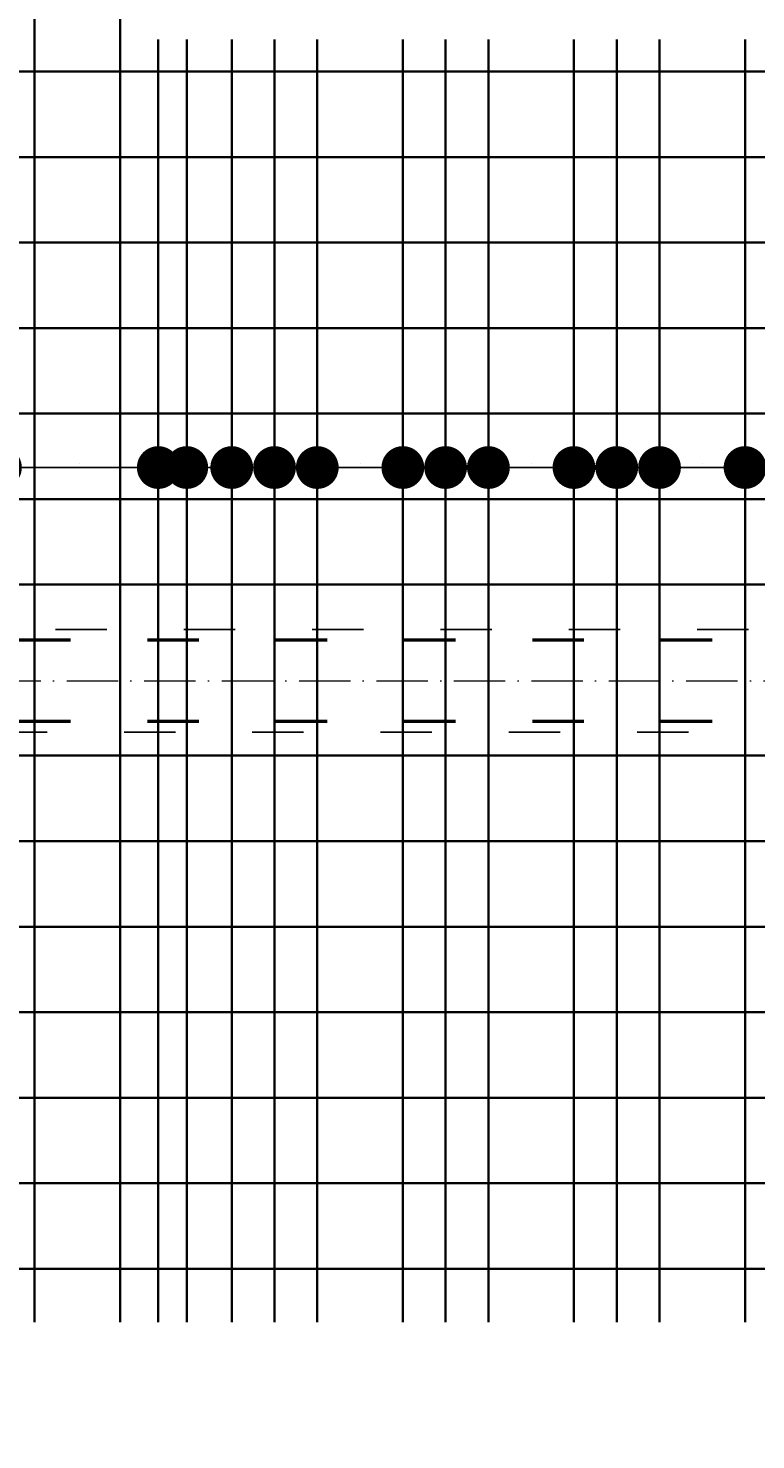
# Model space of a CAD drawing. Header units: millimetres. Extents: x 295948 to 312016, y 6878 to 18016.
# Tile 238 of 252: x 310448 to 310618, y 14522 to 14852. Entities that reach past the tile are written whole.
import ezdxf

# ---------------------------------------------------------------- set-up
doc = ezdxf.new("R2010")
doc.units = ezdxf.units.MM
doc.linetypes.add('ACAD_ISO03W100', pattern=[30, 12, -18])
doc.linetypes.add('ACAD_ISO10W100', pattern=[18, 12, -3, 0, -3])
for name, color, linetype, lineweight in [('konstrukcja wymiary', 1, 'Continuous', 13), ('osie', 5, 'ACAD_ISO10W100', 13), ('zbrojenie', 4, 'Continuous', 50), ('zbrojenie płyty', 141, 'Continuous', 35)]:
    doc.layers.add(name, color=color, linetype=linetype, lineweight=lineweight)
doc.layers.add('przerywane', color=6, linetype='ACAD_ISO03W100')
doc.styles.add('KONSTRUKCJA', font='romand.shx', dxfattribs={"oblique": 10})
doc.styles.get("Standard").update_dxf_attribs({"font": 'romand.shx', "oblique": 10})
doc.dimstyles.new('150', dxfattribs={"dimtxt": 10, "dimasz": 7, "dimexe": 1.25, "dimexo": 0.625, "dimgap": 3, "dimtad": 1, "dimdec": 0, "dimrnd": 0.5, "dimtxsty": 'KONSTRUKCJA', "dimblk": 'ARCHTICK', "dimcen": 2.5, "dimadec": 0, "dimazin": 0, "dimtfac": 1, "dimtdec": 0, "dimtix": 1, "dimtmove": 0, "dimatfit": 3, "dimfxl": 4, "dimfxlon": 1, "dimarcsym": 0})
doc.dimstyles.new('kropki', dxfattribs={"dimtxt": 0.001, "dimasz": 10, "dimexe": 1.25, "dimexo": 0.625, "dimgap": 1, "dimtad": 1, "dimtxsty": 'Standard', "dimblk": 'DOT', "dimcen": 2.5, "dimadec": 0, "dimazin": 0, "dimtfac": 1, "dimtmove": 0, "dimatfit": 3, "dimfxl": 1, "dimfxlon": 1, "dimarcsym": 0})

# ---------------------------------------------------------------- blocks, each defined once
blk = doc.blocks.new('_ArchTick')
at = {"color": 0, "linetype": 'ByBlock', "lineweight": 13, "const_width": 0.15}
blk.add_lwpolyline([(-0.5, -0.5), (0.5, 0.5)], dxfattribs=at)
blk = doc.blocks.new('*D916')
at = {"layer": 'Defpoints', "color": 0, "transparency": 16777216}
for p in [(310572.63, 15501.22), (309884.63, 14520.22), (310572.63, 14393.22)]:
    blk.add_point(p, dxfattribs=at)
at = {"layer": 'konstrukcja wymiary', "color": 0, "lineweight": -2, "transparency": 16777216}
for p, q in [((309884.63, 15497.22), (309884.63, 15502.47)), ((309884.63, 15501.22), (310572.63, 15501.22)), ((310572.63, 15497.22), (310572.63, 15502.47))]:
    blk.add_line(p, q, dxfattribs=at)
at = {"layer": 'konstrukcja wymiary', "color": 0, "lineweight": -2, "transparency": 16777216, "xscale": 7, "yscale": 7, "zscale": 7, "rotation": 180}
blk.add_blockref('_ArchTick', (309884.63, 15501.22), dxfattribs=at)
at = {"layer": 'konstrukcja wymiary', "color": 0, "lineweight": -2, "transparency": 16777216, "xscale": 7, "yscale": 7, "zscale": 7}
blk.add_blockref('_ArchTick', (310572.63, 15501.22), dxfattribs=at)
at = {"layer": 'konstrukcja wymiary', "color": 0, "transparency": 16777216, "insert": (310228.63, 15509.22), "char_height": 10, "attachment_point": 5, "style": 'KONSTRUKCJA'}
blk.add_mtext('688', dxfattribs=at)
blk = doc.blocks.new('*D917')
at = {"layer": 'Defpoints', "color": 0, "transparency": 16777216}
for p in [(310736.63, 15501.22), (310572.63, 14393.22), (310736.63, 14393.22)]:
    blk.add_point(p, dxfattribs=at)
at = {"layer": 'konstrukcja wymiary', "color": 0, "lineweight": -2, "transparency": 16777216}
for p, q in [((310572.63, 15497.22), (310572.63, 15502.47)), ((310572.63, 15501.22), (310736.63, 15501.22)), ((310736.63, 15497.22), (310736.63, 15502.47))]:
    blk.add_line(p, q, dxfattribs=at)
at = {"layer": 'konstrukcja wymiary', "color": 0, "lineweight": -2, "transparency": 16777216, "xscale": 7, "yscale": 7, "zscale": 7, "rotation": 180}
blk.add_blockref('_ArchTick', (310572.63, 15501.22), dxfattribs=at)
at = {"layer": 'konstrukcja wymiary', "color": 0, "lineweight": -2, "transparency": 16777216, "xscale": 7, "yscale": 7, "zscale": 7}
blk.add_blockref('_ArchTick', (310736.63, 15501.22), dxfattribs=at)
at = {"layer": 'konstrukcja wymiary', "color": 0, "transparency": 16777216, "insert": (310654.63, 15509.22), "char_height": 10, "attachment_point": 5, "style": 'KONSTRUKCJA'}
blk.add_mtext('164', dxfattribs=at)
blk = doc.blocks.new('_Dot')
at = {"color": 0, "linetype": 'ByBlock', "lineweight": -2}
blk.add_line((-0.5, 0), (-1, 0), dxfattribs=at)
at = {"color": 0, "linetype": 'ByBlock', "const_width": 0.5}
blk.add_lwpolyline([(-0.25, 0, 1), (0.25, 0, 1)], format="xyb", close=True, dxfattribs=at)
blk = doc.blocks.new('*D1333')
at = {"layer": 'Defpoints', "color": 0, "transparency": 16777216}
for p in [(310478.65, 14749.11), (310441.74, 14721.72), (310478.65, 14721.72)]:
    blk.add_point(p, dxfattribs=at)
at = {"layer": 'konstrukcja wymiary', "color": 0, "lineweight": -2, "transparency": 16777216}
for p, q in [((310441.74, 14748.11), (310441.74, 14750.36)), ((310478.65, 14748.11), (310478.65, 14750.36)), ((310451.74, 14749.11), (310468.65, 14749.11))]:
    blk.add_line(p, q, dxfattribs=at)
at = {"layer": 'konstrukcja wymiary', "color": 0, "lineweight": -2, "transparency": 16777216, "xscale": 10, "yscale": 10, "zscale": 10, "rotation": 180}
blk.add_blockref('_Dot', (310441.74, 14749.11), dxfattribs=at)
at = {"layer": 'konstrukcja wymiary', "color": 0, "lineweight": -2, "transparency": 16777216, "xscale": 10, "yscale": 10, "zscale": 10}
blk.add_blockref('_Dot', (310478.65, 14749.11), dxfattribs=at)
at = {"layer": 'konstrukcja wymiary', "color": 0, "transparency": 16777216, "insert": (310460.2, 14750.11), "char_height": 0.001, "attachment_point": 5}
blk.add_mtext('36,91', dxfattribs=at)
blk = doc.blocks.new('*D1334')
at = {"layer": 'Defpoints', "color": 0, "transparency": 16777216}
for p in [(310485.3, 14749.11), (310478.65, 14721.72), (310485.3, 14721.72)]:
    blk.add_point(p, dxfattribs=at)
at = {"layer": 'konstrukcja wymiary', "color": 0, "lineweight": -2, "transparency": 16777216}
for p, q in [((310478.65, 14748.11), (310478.65, 14750.36)), ((310485.3, 14748.11), (310485.3, 14750.36)), ((310468.65, 14749.11), (310458.65, 14749.11)), ((310478.65, 14749.11), (310485.3, 14749.11)), ((310495.3, 14749.11), (310505.3, 14749.11))]:
    blk.add_line(p, q, dxfattribs=at)
at = {"layer": 'konstrukcja wymiary', "color": 0, "lineweight": -2, "transparency": 16777216, "xscale": 10, "yscale": 10, "zscale": 10}
blk.add_blockref('_Dot', (310478.65, 14749.11), dxfattribs=at)
at = {"layer": 'konstrukcja wymiary', "color": 0, "lineweight": -2, "transparency": 16777216, "xscale": 10, "yscale": 10, "zscale": 10, "rotation": 180}
blk.add_blockref('_Dot', (310485.3, 14749.11), dxfattribs=at)
at = {"layer": 'konstrukcja wymiary', "color": 0, "transparency": 16777216, "insert": (310481.98, 14750.11), "char_height": 0.001, "attachment_point": 5}
blk.add_mtext('6,65', dxfattribs=at)
blk = doc.blocks.new('*D1335')
at = {"layer": 'Defpoints', "color": 0, "transparency": 16777216}
for p in [(310495.82, 14749.11), (310485.3, 14721.72), (310495.82, 14721.72)]:
    blk.add_point(p, dxfattribs=at)
at = {"layer": 'konstrukcja wymiary', "color": 0, "lineweight": -2, "transparency": 16777216}
for p, q in [((310485.3, 14748.11), (310485.3, 14750.36)), ((310495.82, 14748.11), (310495.82, 14750.36)), ((310475.3, 14749.11), (310465.3, 14749.11)), ((310485.3, 14749.11), (310495.82, 14749.11)), ((310505.82, 14749.11), (310515.82, 14749.11))]:
    blk.add_line(p, q, dxfattribs=at)
at = {"layer": 'konstrukcja wymiary', "color": 0, "lineweight": -2, "transparency": 16777216, "xscale": 10, "yscale": 10, "zscale": 10}
blk.add_blockref('_Dot', (310485.3, 14749.11), dxfattribs=at)
at = {"layer": 'konstrukcja wymiary', "color": 0, "lineweight": -2, "transparency": 16777216, "xscale": 10, "yscale": 10, "zscale": 10, "rotation": 180}
blk.add_blockref('_Dot', (310495.82, 14749.11), dxfattribs=at)
at = {"layer": 'konstrukcja wymiary', "color": 0, "transparency": 16777216, "insert": (310490.56, 14750.11), "char_height": 0.001, "attachment_point": 5}
blk.add_mtext('10,52', dxfattribs=at)
blk = doc.blocks.new('*D1343')
at = {"layer": 'Defpoints', "color": 0, "transparency": 16777216}
for p in [(310505.82, 14749.11), (310495.82, 14721.72), (310505.82, 14721.72)]:
    blk.add_point(p, dxfattribs=at)
at = {"layer": 'konstrukcja wymiary', "color": 0, "lineweight": -2, "transparency": 16777216}
for p, q in [((310495.82, 14748.11), (310495.82, 14750.36)), ((310505.82, 14748.11), (310505.82, 14750.36)), ((310485.82, 14749.11), (310475.82, 14749.11)), ((310495.82, 14749.11), (310505.82, 14749.11)), ((310515.82, 14749.11), (310525.82, 14749.11))]:
    blk.add_line(p, q, dxfattribs=at)
at = {"layer": 'konstrukcja wymiary', "color": 0, "lineweight": -2, "transparency": 16777216, "xscale": 10, "yscale": 10, "zscale": 10}
blk.add_blockref('_Dot', (310495.82, 14749.11), dxfattribs=at)
at = {"layer": 'konstrukcja wymiary', "color": 0, "lineweight": -2, "transparency": 16777216, "xscale": 10, "yscale": 10, "zscale": 10, "rotation": 180}
blk.add_blockref('_Dot', (310505.82, 14749.11), dxfattribs=at)
at = {"layer": 'konstrukcja wymiary', "color": 0, "transparency": 16777216, "insert": (310500.82, 14750.11), "char_height": 0.001, "attachment_point": 5}
blk.add_mtext('10', dxfattribs=at)
blk = doc.blocks.new('*D1344')
at = {"layer": 'Defpoints', "color": 0, "transparency": 16777216}
for p in [(310515.82, 14749.11), (310505.82, 14721.72), (310515.82, 14721.72)]:
    blk.add_point(p, dxfattribs=at)
at = {"layer": 'konstrukcja wymiary', "color": 0, "lineweight": -2, "transparency": 16777216}
for p, q in [((310505.82, 14748.11), (310505.82, 14750.36)), ((310515.82, 14748.11), (310515.82, 14750.36)), ((310495.82, 14749.11), (310485.82, 14749.11)), ((310505.82, 14749.11), (310515.82, 14749.11)), ((310525.82, 14749.11), (310535.82, 14749.11))]:
    blk.add_line(p, q, dxfattribs=at)
at = {"layer": 'konstrukcja wymiary', "color": 0, "lineweight": -2, "transparency": 16777216, "xscale": 10, "yscale": 10, "zscale": 10}
blk.add_blockref('_Dot', (310505.82, 14749.11), dxfattribs=at)
at = {"layer": 'konstrukcja wymiary', "color": 0, "lineweight": -2, "transparency": 16777216, "xscale": 10, "yscale": 10, "zscale": 10, "rotation": 180}
blk.add_blockref('_Dot', (310515.82, 14749.11), dxfattribs=at)
at = {"layer": 'konstrukcja wymiary', "color": 0, "transparency": 16777216, "insert": (310510.82, 14750.11), "char_height": 0.001, "attachment_point": 5}
blk.add_mtext('10', dxfattribs=at)
blk = doc.blocks.new('*D1345')
at = {"layer": 'Defpoints', "color": 0, "transparency": 16777216}
for p in [(310535.82, 14749.11), (310515.82, 14721.72), (310535.82, 14721.72)]:
    blk.add_point(p, dxfattribs=at)
at = {"layer": 'konstrukcja wymiary', "color": 0, "lineweight": -2, "transparency": 16777216}
for p, q in [((310515.82, 14748.11), (310515.82, 14750.36)), ((310535.82, 14748.11), (310535.82, 14750.36)), ((310505.82, 14749.11), (310495.82, 14749.11)), ((310515.82, 14749.11), (310535.82, 14749.11)), ((310545.82, 14749.11), (310555.82, 14749.11))]:
    blk.add_line(p, q, dxfattribs=at)
at = {"layer": 'konstrukcja wymiary', "color": 0, "lineweight": -2, "transparency": 16777216, "xscale": 10, "yscale": 10, "zscale": 10}
blk.add_blockref('_Dot', (310515.82, 14749.11), dxfattribs=at)
at = {"layer": 'konstrukcja wymiary', "color": 0, "lineweight": -2, "transparency": 16777216, "xscale": 10, "yscale": 10, "zscale": 10, "rotation": 180}
blk.add_blockref('_Dot', (310535.82, 14749.11), dxfattribs=at)
at = {"layer": 'konstrukcja wymiary', "color": 0, "transparency": 16777216, "insert": (310525.82, 14750.11), "char_height": 0.001, "attachment_point": 5}
blk.add_mtext('20', dxfattribs=at)
blk = doc.blocks.new('*D1346')
at = {"layer": 'Defpoints', "color": 0, "transparency": 16777216}
for p in [(310545.82, 14749.11), (310535.82, 14721.72), (310545.82, 14721.72)]:
    blk.add_point(p, dxfattribs=at)
at = {"layer": 'konstrukcja wymiary', "color": 0, "lineweight": -2, "transparency": 16777216}
for p, q in [((310535.82, 14748.11), (310535.82, 14750.36)), ((310545.82, 14748.11), (310545.82, 14750.36)), ((310525.82, 14749.11), (310515.82, 14749.11)), ((310535.82, 14749.11), (310545.82, 14749.11)), ((310555.82, 14749.11), (310565.82, 14749.11))]:
    blk.add_line(p, q, dxfattribs=at)
at = {"layer": 'konstrukcja wymiary', "color": 0, "lineweight": -2, "transparency": 16777216, "xscale": 10, "yscale": 10, "zscale": 10}
blk.add_blockref('_Dot', (310535.82, 14749.11), dxfattribs=at)
at = {"layer": 'konstrukcja wymiary', "color": 0, "lineweight": -2, "transparency": 16777216, "xscale": 10, "yscale": 10, "zscale": 10, "rotation": 180}
blk.add_blockref('_Dot', (310545.82, 14749.11), dxfattribs=at)
at = {"layer": 'konstrukcja wymiary', "color": 0, "transparency": 16777216, "insert": (310540.82, 14750.11), "char_height": 0.001, "attachment_point": 5}
blk.add_mtext('10', dxfattribs=at)
blk = doc.blocks.new('*D1347')
at = {"layer": 'Defpoints', "color": 0, "transparency": 16777216}
for p in [(310555.82, 14749.11), (310545.82, 14721.72), (310555.82, 14721.72)]:
    blk.add_point(p, dxfattribs=at)
at = {"layer": 'konstrukcja wymiary', "color": 0, "lineweight": -2, "transparency": 16777216}
for p, q in [((310545.82, 14748.11), (310545.82, 14750.36)), ((310555.82, 14748.11), (310555.82, 14750.36)), ((310535.82, 14749.11), (310525.82, 14749.11)), ((310545.82, 14749.11), (310555.82, 14749.11)), ((310565.82, 14749.11), (310575.82, 14749.11))]:
    blk.add_line(p, q, dxfattribs=at)
at = {"layer": 'konstrukcja wymiary', "color": 0, "lineweight": -2, "transparency": 16777216, "xscale": 10, "yscale": 10, "zscale": 10}
blk.add_blockref('_Dot', (310545.82, 14749.11), dxfattribs=at)
at = {"layer": 'konstrukcja wymiary', "color": 0, "lineweight": -2, "transparency": 16777216, "xscale": 10, "yscale": 10, "zscale": 10, "rotation": 180}
blk.add_blockref('_Dot', (310555.82, 14749.11), dxfattribs=at)
at = {"layer": 'konstrukcja wymiary', "color": 0, "transparency": 16777216, "insert": (310550.82, 14750.11), "char_height": 0.001, "attachment_point": 5}
blk.add_mtext('10', dxfattribs=at)
blk = doc.blocks.new('*D1348')
at = {"layer": 'Defpoints', "color": 0, "transparency": 16777216}
for p in [(310575.82, 14749.11), (310555.82, 14721.72), (310575.82, 14721.72)]:
    blk.add_point(p, dxfattribs=at)
at = {"layer": 'konstrukcja wymiary', "color": 0, "lineweight": -2, "transparency": 16777216}
for p, q in [((310555.82, 14748.11), (310555.82, 14750.36)), ((310575.82, 14748.11), (310575.82, 14750.36)), ((310545.82, 14749.11), (310535.82, 14749.11)), ((310555.82, 14749.11), (310575.82, 14749.11)), ((310585.82, 14749.11), (310595.82, 14749.11))]:
    blk.add_line(p, q, dxfattribs=at)
at = {"layer": 'konstrukcja wymiary', "color": 0, "lineweight": -2, "transparency": 16777216, "xscale": 10, "yscale": 10, "zscale": 10}
blk.add_blockref('_Dot', (310555.82, 14749.11), dxfattribs=at)
at = {"layer": 'konstrukcja wymiary', "color": 0, "lineweight": -2, "transparency": 16777216, "xscale": 10, "yscale": 10, "zscale": 10, "rotation": 180}
blk.add_blockref('_Dot', (310575.82, 14749.11), dxfattribs=at)
at = {"layer": 'konstrukcja wymiary', "color": 0, "transparency": 16777216, "insert": (310565.82, 14750.11), "char_height": 0.001, "attachment_point": 5}
blk.add_mtext('20', dxfattribs=at)
blk = doc.blocks.new('*D1306')
at = {"layer": 'Defpoints', "color": 0, "transparency": 16777216}
for p in [(310585.82, 14749.11), (310575.82, 14721.72), (310585.82, 14721.72)]:
    blk.add_point(p, dxfattribs=at)
at = {"layer": 'konstrukcja wymiary', "color": 0, "lineweight": -2, "transparency": 16777216}
for p, q in [((310575.82, 14748.11), (310575.82, 14750.36)), ((310585.82, 14748.11), (310585.82, 14750.36)), ((310565.82, 14749.11), (310555.82, 14749.11)), ((310575.82, 14749.11), (310585.82, 14749.11)), ((310595.82, 14749.11), (310605.82, 14749.11))]:
    blk.add_line(p, q, dxfattribs=at)
at = {"layer": 'konstrukcja wymiary', "color": 0, "lineweight": -2, "transparency": 16777216, "xscale": 10, "yscale": 10, "zscale": 10}
blk.add_blockref('_Dot', (310575.82, 14749.11), dxfattribs=at)
at = {"layer": 'konstrukcja wymiary', "color": 0, "lineweight": -2, "transparency": 16777216, "xscale": 10, "yscale": 10, "zscale": 10, "rotation": 180}
blk.add_blockref('_Dot', (310585.82, 14749.11), dxfattribs=at)
at = {"layer": 'konstrukcja wymiary', "color": 0, "transparency": 16777216, "insert": (310580.82, 14750.11), "char_height": 0.001, "attachment_point": 5}
blk.add_mtext('10', dxfattribs=at)
blk = doc.blocks.new('*D1307')
at = {"layer": 'Defpoints', "color": 0, "transparency": 16777216}
for p in [(310595.82, 14749.11), (310585.82, 14721.72), (310595.82, 14721.72)]:
    blk.add_point(p, dxfattribs=at)
at = {"layer": 'konstrukcja wymiary', "color": 0, "lineweight": -2, "transparency": 16777216}
for p, q in [((310585.82, 14748.11), (310585.82, 14750.36)), ((310595.82, 14748.11), (310595.82, 14750.36)), ((310575.82, 14749.11), (310565.82, 14749.11)), ((310585.82, 14749.11), (310595.82, 14749.11)), ((310605.82, 14749.11), (310615.82, 14749.11))]:
    blk.add_line(p, q, dxfattribs=at)
at = {"layer": 'konstrukcja wymiary', "color": 0, "lineweight": -2, "transparency": 16777216, "xscale": 10, "yscale": 10, "zscale": 10}
blk.add_blockref('_Dot', (310585.82, 14749.11), dxfattribs=at)
at = {"layer": 'konstrukcja wymiary', "color": 0, "lineweight": -2, "transparency": 16777216, "xscale": 10, "yscale": 10, "zscale": 10, "rotation": 180}
blk.add_blockref('_Dot', (310595.82, 14749.11), dxfattribs=at)
at = {"layer": 'konstrukcja wymiary', "color": 0, "transparency": 16777216, "insert": (310590.82, 14750.11), "char_height": 0.001, "attachment_point": 5}
blk.add_mtext('10', dxfattribs=at)
blk = doc.blocks.new('*D1308')
at = {"layer": 'Defpoints', "color": 0, "transparency": 16777216}
for p in [(310615.82, 14749.11), (310595.82, 14721.72), (310615.82, 14721.72)]:
    blk.add_point(p, dxfattribs=at)
at = {"layer": 'konstrukcja wymiary', "color": 0, "lineweight": -2, "transparency": 16777216}
for p, q in [((310595.82, 14748.11), (310595.82, 14750.36)), ((310615.82, 14748.11), (310615.82, 14750.36)), ((310585.82, 14749.11), (310575.82, 14749.11)), ((310595.82, 14749.11), (310615.82, 14749.11)), ((310625.82, 14749.11), (310635.82, 14749.11))]:
    blk.add_line(p, q, dxfattribs=at)
at = {"layer": 'konstrukcja wymiary', "color": 0, "lineweight": -2, "transparency": 16777216, "xscale": 10, "yscale": 10, "zscale": 10}
blk.add_blockref('_Dot', (310595.82, 14749.11), dxfattribs=at)
at = {"layer": 'konstrukcja wymiary', "color": 0, "lineweight": -2, "transparency": 16777216, "xscale": 10, "yscale": 10, "zscale": 10, "rotation": 180}
blk.add_blockref('_Dot', (310615.82, 14749.11), dxfattribs=at)
at = {"layer": 'konstrukcja wymiary', "color": 0, "transparency": 16777216, "insert": (310605.82, 14750.11), "char_height": 0.001, "attachment_point": 5}
blk.add_mtext('20', dxfattribs=at)
blk = doc.blocks.new('*D1309')
at = {"layer": 'Defpoints', "color": 0, "transparency": 16777216}
for p in [(310635.82, 14749.11), (310615.82, 14721.72), (310635.82, 14721.72)]:
    blk.add_point(p, dxfattribs=at)
at = {"layer": 'konstrukcja wymiary', "color": 0, "lineweight": -2, "transparency": 16777216}
for p, q in [((310615.82, 14748.11), (310615.82, 14750.36)), ((310635.82, 14748.11), (310635.82, 14750.36)), ((310605.82, 14749.11), (310595.82, 14749.11)), ((310615.82, 14749.11), (310635.82, 14749.11)), ((310645.82, 14749.11), (310655.82, 14749.11))]:
    blk.add_line(p, q, dxfattribs=at)
at = {"layer": 'konstrukcja wymiary', "color": 0, "lineweight": -2, "transparency": 16777216, "xscale": 10, "yscale": 10, "zscale": 10}
blk.add_blockref('_Dot', (310615.82, 14749.11), dxfattribs=at)
at = {"layer": 'konstrukcja wymiary', "color": 0, "lineweight": -2, "transparency": 16777216, "xscale": 10, "yscale": 10, "zscale": 10, "rotation": 180}
blk.add_blockref('_Dot', (310635.82, 14749.11), dxfattribs=at)
at = {"layer": 'konstrukcja wymiary', "color": 0, "transparency": 16777216, "insert": (310625.82, 14750.11), "char_height": 0.001, "attachment_point": 5}
blk.add_mtext('20', dxfattribs=at)
blk = doc.blocks.new('*D1310')
at = {"layer": 'Defpoints', "color": 0, "transparency": 16777216}
for p in [(310625.82, 14749.11), (310625.82, 14721.72), (310635.82, 14721.72)]:
    blk.add_point(p, dxfattribs=at)
at = {"layer": 'konstrukcja wymiary', "color": 0, "lineweight": -2, "transparency": 16777216}
for p, q in [((310625.82, 14748.11), (310625.82, 14750.36)), ((310635.82, 14748.11), (310635.82, 14750.36)), ((310615.82, 14749.11), (310605.82, 14749.11)), ((310635.82, 14749.11), (310625.82, 14749.11)), ((310645.82, 14749.11), (310655.82, 14749.11))]:
    blk.add_line(p, q, dxfattribs=at)
at = {"layer": 'konstrukcja wymiary', "color": 0, "lineweight": -2, "transparency": 16777216, "xscale": 10, "yscale": 10, "zscale": 10}
blk.add_blockref('_Dot', (310625.82, 14749.11), dxfattribs=at)
at = {"layer": 'konstrukcja wymiary', "color": 0, "lineweight": -2, "transparency": 16777216, "xscale": 10, "yscale": 10, "zscale": 10, "rotation": 180}
blk.add_blockref('_Dot', (310635.82, 14749.11), dxfattribs=at)
at = {"layer": 'konstrukcja wymiary', "color": 0, "transparency": 16777216, "insert": (310630.82, 14750.11), "char_height": 0.001, "attachment_point": 5}
blk.add_mtext('10', dxfattribs=at)

msp = doc.modelspace()

# ---------------------------------------------------------------- linework, layer by layer
at = {"layer": 'osie'}
msp.add_line((308773.963, 14699.224), (310778.683, 14699.224), dxfattribs=at)
at = {"layer": 'przerywane'}
for p, q in [((310736.631, 14711.224), (310340.631, 14711.224)), ((310140.631, 14687.224), (310736.748, 14687.224))]:
    msp.add_line(p, q, dxfattribs=at)
at = {"layer": 'zbrojenie', "linetype": 'ACAD_ISO03W100'}
for p, q in [((310758.131, 14708.724), (308979.131, 14708.724)), ((310758.131, 14689.724), (308979.131, 14689.724))]:
    msp.add_line(p, q, dxfattribs=at)
at = {"layer": 'zbrojenie płyty'}
for p, q in [((310449.744, 15438.724), (310449.744, 14549.224)), ((310469.744, 15438.724), (310469.744, 14549.224)), ((310478.65, 14849.224), (310478.65, 14549.224)), ((310485.3, 14849.224), (310485.3, 14549.224)), ((310495.819, 14849.224), (310495.819, 14549.224)), ((310505.819, 14849.224), (310505.819, 14549.224)), ((310515.819, 14849.224), (310515.819, 14549.224)), ((310535.819, 14849.224), (310535.819, 14549.224)), ((310545.819, 14849.224), (310545.819, 14549.224)), ((310555.819, 14849.224), (310555.819, 14549.224)), ((310575.819, 14849.224), (310575.819, 14549.224)), ((310585.819, 14849.224), (310585.819, 14549.224)), ((310595.819, 14849.224), (310595.819, 14549.224)), ((310615.819, 14849.224), (310615.819, 14549.224)), ((310758.131, 14841.724), (309838.631, 14841.724)), ((310758.131, 14821.724), (309838.631, 14821.724)), ((310758.131, 14801.724), (309838.631, 14801.724)), ((310758.131, 14781.724), (309838.631, 14781.724)), ((310758.131, 14761.724), (309838.631, 14761.724)), ((310758.131, 14741.724), (309838.631, 14741.724)), ((310758.131, 14721.724), (309838.631, 14721.724)), ((310760.131, 14681.724), (309840.631, 14681.724)), ((310760.131, 14661.724), (309840.631, 14661.724)), ((310760.131, 14641.724), (309840.631, 14641.724)), ((310760.131, 14621.724), (309840.631, 14621.724)), ((310760.131, 14601.724), (309840.631, 14601.724)), ((310760.131, 14581.724), (309840.631, 14581.724)), ((310760.131, 14561.724), (309840.631, 14561.724))]:
    msp.add_line(p, q, dxfattribs=at)

# ---------------------------------------------------------------- dimensions: what is measured, and where the dimension line sits
at = {"layer": 'konstrukcja wymiary'}
for base, p1, p2, dimstyle, picture, middle in [((310572.631, 15501.224), (309884.631, 14520.224), (310572.631, 14393.224), '150', '*D916', (310228.631, 15509.224)), ((310736.631, 15501.224), (310572.631, 14393.224), (310736.631, 14393.224), '150', '*D917', (310654.631, 15509.224)), ((310478.65, 14749.109), (310441.744, 14721.724), (310478.65, 14721.724), 'kropki', '*D1333', (310460.197, 14750.109)), ((310485.3, 14749.109), (310478.65, 14721.724), (310485.3, 14721.724), 'kropki', '*D1334', (310481.975, 14750.109)), ((310495.819, 14749.109), (310485.3, 14721.724), (310495.819, 14721.724), 'kropki', '*D1335', (310490.56, 14750.109)), ((310505.819, 14749.109), (310495.819, 14721.724), (310505.819, 14721.724), 'kropki', '*D1343', (310500.819, 14750.109)), ((310515.819, 14749.109), (310505.819, 14721.724), (310515.819, 14721.724), 'kropki', '*D1344', (310510.819, 14750.109)), ((310535.819, 14749.109), (310515.819, 14721.724), (310535.819, 14721.724), 'kropki', '*D1345', (310525.819, 14750.109)), ((310545.819, 14749.109), (310535.819, 14721.724), (310545.819, 14721.724), 'kropki', '*D1346', (310540.819, 14750.109)), ((310555.819, 14749.109), (310545.819, 14721.724), (310555.819, 14721.724), 'kropki', '*D1347', (310550.819, 14750.109)), ((310575.819, 14749.109), (310555.819, 14721.724), (310575.819, 14721.724), 'kropki', '*D1348', (310565.819, 14750.109)), ((310585.819, 14749.109), (310575.819, 14721.724), (310585.819, 14721.724), 'kropki', '*D1306', (310580.819, 14750.109)), ((310595.819, 14749.109), (310585.819, 14721.724), (310595.819, 14721.724), 'kropki', '*D1307', (310590.819, 14750.109)), ((310615.819, 14749.109), (310595.819, 14721.724), (310615.819, 14721.724), 'kropki', '*D1308', (310605.819, 14750.109)), ((310635.819, 14749.109), (310615.819, 14721.724), (310635.819, 14721.724), 'kropki', '*D1309', (310625.819, 14750.109)), ((310625.819, 14749.109), (310635.819, 14721.724), (310625.819, 14721.724), 'kropki', '*D1310', (310630.819, 14750.109))]:
    dim = msp.add_linear_dim(base=base, p1=p1, p2=p2, dimstyle=dimstyle, override={"dimtmove": 1}, dxfattribs=at)
    dim.commit()
    dim.dimension.update_dxf_attribs({"geometry": picture, "text_midpoint": middle})

doc.saveas('drawing.dxf')
